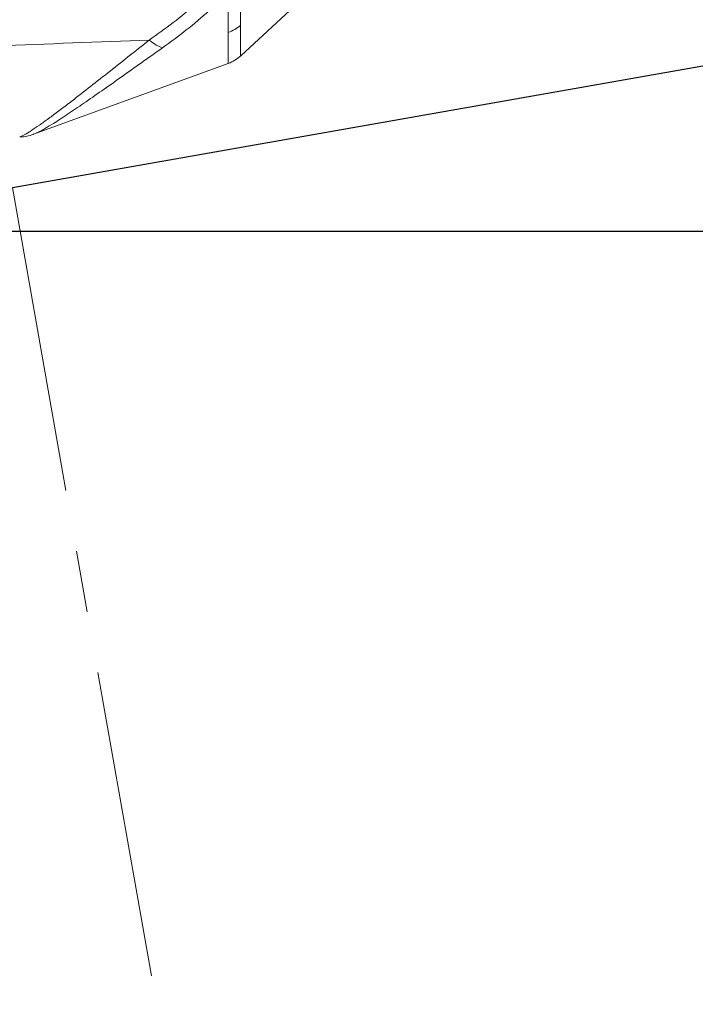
# Model space of a CAD drawing. Header units: millimetres. Extents: x 19214 to 26510, y -7957 to -532.
# Tile 137 of 150: x 22313 to 22534, y -2321 to -1999. Entities that reach past the tile are written whole.
import ezdxf

# ---------------------------------------------------------------- set-up
doc = ezdxf.new("R2010")
doc.units = ezdxf.units.MM
doc.header["$LTSCALE"] = 0.3175
doc.linetypes.add('CENTER', pattern=[50.8, 31.75, -6.35, 6.35, -6.35])
for name, color, linetype, lineweight in [('1轮廓实线层', 7, 'Continuous', 18), ('7标注层', 4, 'Continuous', 13), ('cen', 2, 'CENTER', 18)]:
    doc.layers.add(name, color=color, linetype=linetype, lineweight=lineweight)
doc.styles.add('标准汉字', font='gbenor.shx', dxfattribs={"bigfont": 'gbcbig.shx'})
doc.dimstyles.new('M1：18', dxfattribs={"dimscale": 18, "dimtxt": 3.5, "dimasz": 2.5, "dimexe": 2, "dimexo": 0, "dimgap": 1.5, "dimtad": 1, "dimdec": 1, "dimdsep": 46, "dimtxsty": '标准汉字', "dimcen": 5, "dimdle": 5, "dimclrd": 1, "dimclre": 1, "dimclrt": 256, "dimadec": 4, "dimazin": 2, "dimtfac": 1, "dimtdec": 1, "dimtmove": 0, "dimatfit": 3, "dimfxl": 1, "dimtolj": 1, "dimarcsym": 0})

# ---------------------------------------------------------------- blocks, each defined once
blk = doc.blocks.new('*D23')
at = {"layer": '7标注层', "color": 1, "lineweight": -2, "ltscale": 10, "transparency": 16777216}
for p, q in [((22118.02, -2008.55), (22118.02, -1561.34)), ((22311.04, -2053.51), (22636.23, -1996.17))]:
    blk.add_line(p, q, dxfattribs=at)
blk.add_arc((22118.02, -2087.55), 490.21, 15.2614, 84.7386, dxfattribs=at)
at = {"layer": '7标注层', "color": 1, "transparency": 16777216}
for points in [[(22163.31, -1591.91), (22162.62, -1606.89), (22118.02, -1597.34)], [(22583.62, -1960.15), (22598.26, -1956.87), (22600.78, -2002.42)]]:
    blk.add_solid(points, dxfattribs=at)
at = {"layer": 'Defpoints', "color": 0, "transparency": 16777216}
for p in [(22511.23, -1794.81), (22118.02, -2008.55), (22311.04, -2053.51), (22118.02, -2087.55), (22118.02, -2883.07)]:
    blk.add_point(p, dxfattribs=at)
at = {"layer": '7标注层', "transparency": 16777216, "insert": (22291.37, -1566.94), "char_height": 63, "attachment_point": 5, "rotation": 341.5828, "style": '标准汉字'}
blk.add_mtext('\\A1;80%%d', dxfattribs=at)
blk = doc.blocks.new('*D26')
at = {"layer": '7标注层', "color": 1, "lineweight": -2, "ltscale": 10, "transparency": 16777216}
for p, q in [((22118.02, -2029.32), (22118.02, -1641.83)), ((22868.02, -1808.73), (22868.02, -1641.83)), ((22163.02, -1677.83), (22823.02, -1677.83))]:
    blk.add_line(p, q, dxfattribs=at)
at = {"layer": '7标注层', "color": 1, "transparency": 16777216}
for points in [[(22163.02, -1670.33), (22163.02, -1685.33), (22118.02, -1677.83)], [(22823.02, -1685.33), (22823.02, -1670.33), (22868.02, -1677.83)]]:
    blk.add_solid(points, dxfattribs=at)
at = {"layer": 'Defpoints', "color": 0, "transparency": 16777216}
for p in [(22868.02, -1677.83), (22868.02, -1808.73), (22118.02, -2029.32)]:
    blk.add_point(p, dxfattribs=at)
at = {"layer": '7标注层', "transparency": 16777216, "insert": (22493.02, -1619.33), "char_height": 63, "attachment_point": 5, "style": '标准汉字'}
blk.add_mtext('\\A1;750', dxfattribs=at)
blk = doc.blocks.new('*D30')
at = {"layer": '7标注层', "color": 1, "lineweight": -2, "ltscale": 10, "transparency": 16777216}
for p, q in [((22118.02, -1312.58), (24046.52, -1312.58)), ((24010.52, -1357.58), (24010.52, -2772.55)), ((23623.2, -2817.55), (24046.52, -2817.55))]:
    blk.add_line(p, q, dxfattribs=at)
at = {"layer": '7标注层', "color": 1, "transparency": 16777216}
for points in [[(24018.02, -1357.58), (24003.02, -1357.58), (24010.52, -1312.58)], [(24003.02, -2772.55), (24018.02, -2772.55), (24010.52, -2817.55)]]:
    blk.add_solid(points, dxfattribs=at)
at = {"layer": 'Defpoints', "color": 0, "transparency": 16777216}
for p in [(22118.02, -1312.58), (23623.2, -2817.55), (24010.52, -2817.55)]:
    blk.add_point(p, dxfattribs=at)
at = {"layer": '7标注层', "transparency": 16777216, "insert": (23952.02, -2065.06), "char_height": 63, "attachment_point": 5, "rotation": 90, "style": '标准汉字'}
blk.add_mtext('\\A1;1505', dxfattribs=at)
blk = doc.blocks.new('*D32')
at = {"layer": '7标注层', "color": 1, "lineweight": -2, "ltscale": 10, "transparency": 16777216}
for p, q in [((21388.46, -2067.84), (23907.11, -2067.84)), ((23871.11, -2112.84), (23871.11, -2772.49)), ((23622.99, -2817.49), (23907.11, -2817.49))]:
    blk.add_line(p, q, dxfattribs=at)
at = {"layer": '7标注层', "color": 1, "transparency": 16777216}
for points in [[(23878.61, -2112.84), (23863.61, -2112.84), (23871.11, -2067.84)], [(23863.61, -2772.49), (23878.61, -2772.49), (23871.11, -2817.49)]]:
    blk.add_solid(points, dxfattribs=at)
at = {"layer": 'Defpoints', "color": 0, "transparency": 16777216}
for p in [(21388.46, -2067.84), (23622.99, -2817.49), (23871.11, -2817.49)]:
    blk.add_point(p, dxfattribs=at)
at = {"layer": '7标注层', "transparency": 16777216, "insert": (23812.61, -2442.66), "char_height": 63, "attachment_point": 5, "rotation": 90, "style": '标准汉字'}
blk.add_mtext('\\A1;749.7', dxfattribs=at)

msp = doc.modelspace()

# ---------------------------------------------------------------- linework, layer by layer
at = {"layer": '1轮廓实线层', "ltscale": 10}
for p, q in [((22385.764, -2010.425), (22414.506, -1983.751)), ((22385.725, -1987.503), (22385.725, -2000.487)), ((22381.666, -1989.504), (22381.666, -2002.76)), ((22385.725, -2000.487), (22385.725, -2010.437)), ((22381.666, -2002.76), (22381.666, -2012.925)), ((22317.974, -2036.124), (22381.693, -2012.932)), ((22313.438, -2037.01), (22313.518, -2037.007))]:
    msp.add_line(p, q, dxfattribs=at)
at = {"layer": '1轮廓实线层', "lineweight": 20, "ltscale": 10}
for centre, radius, start, end in [((22377.826, -1991.141), 12.237, 288.28807, 310.20003), ((22377.562, -2001.665), 12, 290.14023, 313.1188)]:
    msp.add_arc(centre, radius, start, end, dxfattribs=at)
at = {"layer": '1轮廓实线层', "ltscale": 10}
for points, knots in [([(22378.29, -1986.554), (22375.899, -1988.913), (22371.274, -1993.475), (22363.681, -1999.661), (22358.458, -2003.414), (22355.83, -2005.303)], [0, 0, 0, 0, 36625.6095835, 70822.7832698, 105461.5843316, 105461.5843316, 105461.5843316, 105461.5843316]), ([(22381.666, -1989.504), (22379.574, -1991.615), (22375.246, -1995.983), (22368.003, -2002.069), (22362.761, -2005.912), (22360.13, -2007.84)], [0, 0, 0, 0, 33538.5756589, 69380.7019467, 105487.7612231, 105487.7612231, 105487.7612231, 105487.7612231]), ([(22355.83, -2005.303), (22339.159, -2005.925), (22305.818, -2007.168), (22272.476, -2008.42), (22255.805, -2009.046)], [0, 0, 0, 0, 37295.0442083, 74590.0804504, 74590.0804504, 74590.0804504, 74590.0804504]), ([(22355.83, -2005.303), (22353.489, -2007.152), (22348.791, -2010.862), (22342.099, -2016.153), (22335.724, -2021.169), (22330.448, -2025.272), (22326.188, -2028.522), (22322.821, -2031.029), (22319.793, -2033.204), (22317.173, -2034.972), (22314.97, -2036.324), (22313.949, -2036.781), (22313.438, -2037.01)], [0, 0, 0, 0, 37177.1006478, 74584.5073293, 112258.4600203, 150253.002382, 175775.3276435, 201446.1874647, 227272.9390367, 253262.7831754, 279401.5610379, 305661.9379619, 305661.9379619, 305661.9379619, 305661.9379619]), ([(22360.13, -2007.84), (22357.816, -2009.484), (22353.181, -2012.778), (22346.561, -2017.477), (22340.251, -2021.927), (22334.361, -2026.028), (22329.006, -2029.667), (22324.84, -2032.379), (22321.79, -2034.222), (22319.938, -2035.264), (22319.166, -2035.594), (22318.935, -2035.693)], [0, 0, 0, 0, 36140.9817909, 72383.5083179, 108742.033228, 145246.882866, 181889.8387271, 218658.510467, 243262.4062981, 267927.2138316, 278436.0862926, 278436.0862926, 278436.0862926, 278436.0862926]), ([(22360.13, -2007.84), (22359.455, -2007.583), (22358.105, -2007.071), (22356.589, -2005.892), (22355.83, -2005.303)], [0, 0, 0, 0, 37456.81421, 74913.6291642, 74913.6291642, 74913.6291642, 74913.6291642]), ([(22317.872, -2036.161), (22317.182, -2036.382), (22315.765, -2036.837), (22314.28, -2036.949), (22313.518, -2037.007)], [0, 0, 0, 0, 36355.8384311, 74677.5816565, 74677.5816565, 74677.5816565, 74677.5816565]), ([(22317.395, -2036.314), (22317.6, -2036.244), (22318.112, -2036.068), (22318.702, -2035.818), (22319.056, -2035.668)], [0, 0, 0, 0, 29893.5295509, 74691.6615096, 74691.6615096, 74691.6615096, 74691.6615096]), ([(22317.872, -2036.16), (22317.887, -2036.155), (22317.917, -2036.144), (22317.947, -2036.133), (22317.962, -2036.128)], [0, 0, 0, 0, 37345.9535181, 74692.4601154, 74692.4601154, 74692.4601154, 74692.4601154])]:
    msp.add_open_spline(points, degree=3, knots=knots, dxfattribs=at)
at = {"layer": '7标注层', "ltscale": 10}
msp.add_arc((22118.016, -2817.547), 1504.97, 298.995883, 183.004117, dxfattribs=at)
at = {"layer": 'cen', "ltscale": 10}
msp.add_line((22311.039, -2053.512), (22441.275, -2792.118), dxfattribs=at)

# ---------------------------------------------------------------- dimensions: what is measured, and where the dimension line sits
at = {"layer": '7标注层', "ltscale": 10}
for base, p1, p2, picture, middle in [((24010.52, -2817.547), (22118.016, -1312.577), (23623.204, -2817.547), '*D30', (23952.02, -2065.062)), ((23871.112, -2817.49), (21388.461, -2067.836), (23622.986, -2817.49), '*D32', (23812.612, -2442.663))]:
    dim = msp.add_linear_dim(base=base, p1=p1, p2=p2, angle=270, dimstyle='M1：18', override={"dimsah": 1, "dimtzin": 8}, dxfattribs=at)
    dim.commit()
    dim.dimension.update_dxf_attribs({"geometry": picture, "text_midpoint": middle})
dim = msp.add_angular_dim_2l(base=(22511.226, -1794.813), line1=((22118.016, -2883.07), (22118.016, -2008.553)), line2=((22311.039, -2053.512), (22118.016, -2087.547)), dimstyle='M1：18', override={"dimtad": 1, "dimtih": 0, "dimtoh": 0, "dimsah": 1, "dimtdec": 4, "dimtzin": 8}, dxfattribs=at)
dim.commit()
dim.dimension.update_dxf_attribs({"geometry": '*D23', "text_midpoint": (22272.891, -1622.444), "dimtype": 162})
dim = msp.add_linear_dim(base=(22868.016, -1677.828), p1=(22118.016, -2029.32), p2=(22868.016, -1808.727), dimstyle='M1：18', override={"dimsah": 1, "dimtzin": 8}, dxfattribs=at)
dim.commit()
dim.dimension.update_dxf_attribs({"geometry": '*D26', "text_midpoint": (22493.016, -1619.328)})

doc.saveas('drawing.dxf')
